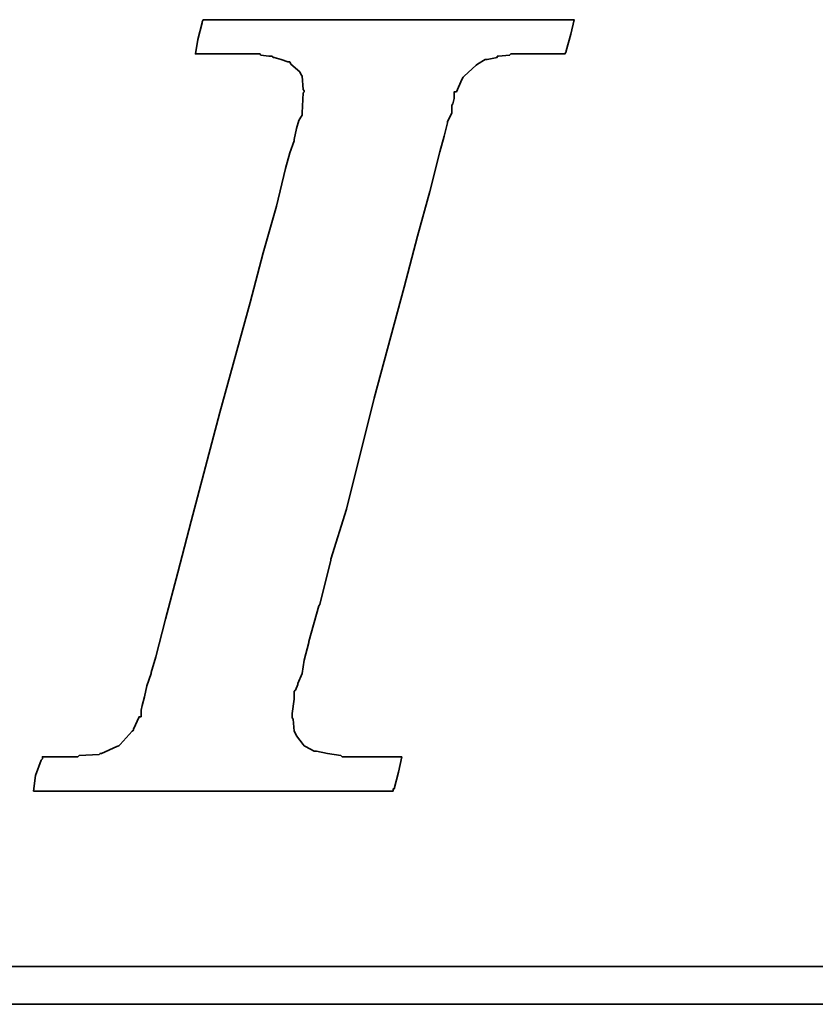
# Model space of a CAD drawing. Header units: inches. Extents: x 23 to 185, y 43 to 143.
# Tile 32 of 49: x 153.24 to 154.7, y 91.33 to 93.14. Entities that reach past the tile are written whole.
import ezdxf

# ---------------------------------------------------------------- set-up
doc = ezdxf.new("R2010")
doc.units = ezdxf.units.IN
doc.header["$LTSCALE"] = 0.1
doc.layers.add('DIM', color=4, linetype='Continuous')
doc.layers.add('layer 1', color=7, linetype='Continuous')

# ---------------------------------------------------------------- blocks, each defined once
blk = doc.blocks.new('TBI MOTION logo(完整正式版)')
at = {"layer": 'layer 1', "color": 22, "lineweight": 35}
for points, knots in [([(-40.59125, -7.94375), (-40.59125, -7.94375), (-40.97375, -7.94375), (-40.97375, -7.94375), (-40.97375, -7.94375), (-40.97375, -7.94375), (-41.38125, -7.94375), (-41.38125, -7.94375), (-41.38125, -7.94375), (-41.38125, -7.94375), (-41.54875, -7.94375), (-41.54875, -7.94375), (-41.54875, -7.94375), (-41.54875, -7.94375), (-41.59875, -7.94375), (-41.59875, -7.94375), (-41.59875, -7.94375), (-41.59875, -7.94375), (-41.88375, -7.94375), (-41.88375, -7.94375), (-41.88375, -7.94375), (-41.88375, -7.94375), (-41.90875, -7.91875), (-41.90875, -7.91875), (-41.90875, -7.91875), (-41.90875, -7.91875), (-42.19875, -7.87125), (-42.19875, -7.87125), (-42.19875, -7.87125), (-42.19875, -7.87125), (-42.43875, -7.82375), (-42.43875, -7.82375), (-42.43875, -7.82375), (-42.43875, -7.82375), (-42.45875, -7.82375), (-42.45875, -7.82375), (-42.45875, -7.82375), (-42.45875, -7.82375), (-42.48625, -7.82375), (-42.48625, -7.82375), (-42.48625, -7.82375), (-42.48625, -7.82375), (-42.67625, -7.72375), (-42.67625, -7.72375), (-42.67625, -7.72375), (-42.67625, -7.72375), (-42.70125, -7.70375), (-42.70125, -7.70375), (-42.70125, -7.70375), (-42.70125, -7.70375), (-42.72375, -7.67875), (-42.72375, -7.67875), (-42.72375, -7.67875), (-42.72375, -7.67875), (-42.86875, -7.48875), (-42.86875, -7.48875), (-42.86875, -7.48875), (-42.86875, -7.48875), (-42.89375, -7.43875), (-42.89375, -7.43875), (-42.89375, -7.43875), (-42.89375, -7.43875), (-42.91875, -7.38875), (-42.91875, -7.38875), (-42.91875, -7.38875), (-42.91875, -7.38875), (-42.93875, -7.12875), (-42.93875, -7.12875), (-42.93875, -7.12875), (-42.93875, -7.12875), (-42.96375, -7.10375), (-42.96375, -7.10375), (-42.96375, -7.10375), (-42.96375, -7.10375), (-42.96375, -7.05375), (-42.96375, -7.05375), (-42.96375, -7.05375), (-42.96375, -7.05375), (-42.96375, -7.00875), (-42.96375, -7.00875), (-42.96375, -7.00875), (-42.96375, -7.00875), (-42.91875, -6.69625), (-42.91875, -6.69625), (-42.91875, -6.69625), (-42.91875, -6.69625), (-42.91875, -6.62375), (-42.91875, -6.62375), (-42.91875, -6.62375), (-42.91875, -6.62375), (-42.91875, -6.59625), (-42.91875, -6.59625), (-42.91875, -6.59625), (-42.91875, -6.59625), (-42.91875, -6.57375), (-42.91875, -6.57375), (-42.91875, -6.57375), (-42.91875, -6.57375), (-42.91875, -6.52875), (-42.91875, -6.52875), (-42.91875, -6.52875), (-42.91875, -6.52875), (-42.89375, -6.50375), (-42.89375, -6.50375), (-42.89375, -6.50375), (-42.89375, -6.50375), (-42.84375, -6.38375), (-42.84375, -6.38375), (-42.84375, -6.38375), (-42.84375, -6.38375), (-42.84375, -6.35875), (-42.84375, -6.35875), (-42.84375, -6.35875), (-42.84375, -6.35875), (-42.74625, -6.14375), (-42.74625, -6.14375), (-42.74625, -6.14375), (-42.74625, -6.14375), (-42.70125, -5.85375), (-42.70125, -5.85375), (-42.70125, -5.85375), (-42.70125, -5.85375), (-42.60375, -5.47125), (-42.60375, -5.47125), (-42.60375, -5.47125), (-42.60375, -5.47125), (-42.60375, -5.44875), (-42.60375, -5.44875), (-42.60375, -5.44875), (-42.60375, -5.44875), (-42.38875, -4.67875), (-42.38875, -4.67875), (-42.38875, -4.67875), (-42.38875, -4.67875), (-42.36375, -4.65375), (-42.36375, -4.65375), (-42.36375, -4.65375), (-42.36375, -4.65375), (-42.12375, -3.69625), (-42.12375, -3.69625), (-42.12375, -3.69625), (-42.12375, -3.69625), (-42.12375, -3.67374), (-42.12375, -3.67374), (-42.12375, -3.67374), (-42.12375, -3.67374), (-41.78875, -2.59374), (-41.78875, -2.59374), (-41.78875, -2.59374), (-41.78875, -2.59374), (-41.18875, -0.19375), (-41.18875, -0.19375), (-41.18875, -0.19375), (-41.18875, -0.19375), (-40.54375, 2.20624), (-40.54375, 2.20624), (-40.54375, 2.20624), (-40.54375, 2.20624), (-40.25375, 3.30875), (-40.25375, 3.30875), (-40.25375, 3.30875), (-40.25375, 3.30875), (-39.98875, 4.27125), (-39.98875, 4.27125), (-39.98875, 4.27125), (-39.98875, 4.27125), (-39.77375, 5.13125), (-39.77375, 5.13125), (-39.77375, 5.13125), (-39.77375, 5.13125), (-39.67875, 5.47125), (-39.67875, 5.47125), (-39.67875, 5.47125), (-39.67875, 5.47125), (-39.60375, 5.75625), (-39.60375, 5.75625), (-39.60375, 5.75625), (-39.60375, 5.75625), (-39.60375, 5.78125), (-39.60375, 5.78125), (-39.60375, 5.78125), (-39.60375, 5.78125), (-39.50875, 5.97125), (-39.50875, 5.97125), (-39.50875, 5.97125), (-39.50875, 5.97125), (-39.50875, 6.13875), (-39.50875, 6.13875), (-39.50875, 6.13875), (-39.50875, 6.13875), (-39.48625, 6.16625), (-39.48625, 6.16625), (-39.48625, 6.16625), (-39.48625, 6.16625), (-39.46125, 6.28625), (-39.46125, 6.28625), (-39.46125, 6.28625), (-39.46125, 6.28625), (-39.46125, 6.42625), (-39.46125, 6.42625), (-39.46125, 6.42625), (-39.46125, 6.42625), (-39.41375, 6.42625), (-39.41375, 6.42625), (-39.41375, 6.42625), (-39.41375, 6.42625), (-39.29375, 6.69125), (-39.29375, 6.69125), (-39.29375, 6.69125), (-39.29375, 6.69125), (-39.26875, 6.74125), (-39.26875, 6.74125), (-39.26875, 6.74125), (-39.26875, 6.74125), (-39.24375, 6.76625), (-39.24375, 6.76625), (-39.24375, 6.76625), (-39.24375, 6.76625), (-38.98375, 7.00624), (-38.98375, 7.00624), (-38.98375, 7.00624), (-38.98375, 7.00624), (-38.95625, 7.02624), (-38.95625, 7.02624), (-38.95625, 7.02624), (-38.95625, 7.02624), (-38.78875, 7.12624), (-38.78875, 7.12624), (-38.78875, 7.12624), (-38.78875, 7.12624), (-38.76375, 7.12624), (-38.76375, 7.12624), (-38.76375, 7.12624), (-38.76375, 7.12624), (-38.74375, 7.12624), (-38.74375, 7.12624), (-38.74375, 7.12624), (-38.74375, 7.12624), (-38.52875, 7.17125), (-38.52875, 7.17125), (-38.52875, 7.17125), (-38.52875, 7.17125), (-38.52875, 7.19624), (-38.52875, 7.19624), (-38.52875, 7.19624), (-38.52875, 7.19624), (-38.50375, 7.19624), (-38.50375, 7.19624), (-38.50375, 7.19624), (-38.50375, 7.19624), (-38.26125, 7.21875), (-38.26125, 7.21875), (-38.26125, 7.21875), (-38.26125, 7.21875), (-38.23875, 7.24624), (-38.23875, 7.24624), (-38.23875, 7.24624), (-38.23875, 7.24624), (-38.21625, 7.24624), (-38.21625, 7.24624), (-38.21625, 7.24624), (-38.21625, 7.24624), (-38.18875, 7.24624), (-38.18875, 7.24624), (-38.18875, 7.24624), (-38.18875, 7.24624), (-37.90375, 7.24624), (-37.90375, 7.24624), (-37.90375, 7.24624), (-37.90375, 7.24624), (-37.85375, 7.24624), (-37.85375, 7.24624), (-37.85375, 7.24624), (-37.85375, 7.24624), (-37.75875, 7.24624), (-37.75875, 7.24624), (-37.75875, 7.24624), (-37.75875, 7.24624), (-37.42375, 7.24624), (-37.42375, 7.24624), (-37.42375, 7.24624), (-37.42375, 7.24624), (-37.08875, 7.24624), (-37.08875, 7.24624), (-37.08875, 7.24624), (-37.08875, 7.24624), (-37.06375, 7.24624), (-37.06375, 7.24624), (-37.06375, 7.24624), (-37.06375, 7.24624), (-37.06375, 7.26624), (-37.06375, 7.26624), (-37.06375, 7.26624), (-37.06375, 7.26624), (-37.03875, 7.29125), (-37.03875, 7.29125), (-37.03875, 7.29125), (-37.03875, 7.29125), (-37.03875, 7.31625), (-37.03875, 7.31625), (-37.03875, 7.31625), (-37.03875, 7.31625), (-36.94125, 7.67625), (-36.94125, 7.67625), (-36.94125, 7.67625), (-36.94125, 7.67625), (-36.86875, 7.98625), (-36.86875, 7.98625), (-36.86875, 7.98625), (-36.86875, 7.98625), (-36.98875, 7.98625), (-36.98875, 7.98625), (-36.98875, 7.98625), (-36.98875, 7.98625), (-37.42375, 7.98625), (-37.42375, 7.98625), (-37.42375, 7.98625), (-37.42375, 7.98625), (-37.94875, 7.98625), (-37.94875, 7.98625), (-37.94875, 7.98625), (-37.94875, 7.98625), (-38.57375, 7.98625), (-38.57375, 7.98625), (-38.57375, 7.98625), (-38.57375, 7.98625), (-39.29375, 7.98625), (-39.29375, 7.98625), (-39.29375, 7.98625), (-39.29375, 7.98625), (-40.82875, 7.98625), (-40.82875, 7.98625), (-40.82875, 7.98625), (-40.82875, 7.98625), (-42.36375, 7.98625), (-42.36375, 7.98625), (-42.36375, 7.98625), (-42.36375, 7.98625), (-43.08375, 7.98625), (-43.08375, 7.98625), (-43.08375, 7.98625), (-43.08375, 7.98625), (-43.70875, 7.98625), (-43.70875, 7.98625), (-43.70875, 7.98625), (-43.70875, 7.98625), (-44.23375, 7.98625), (-44.23375, 7.98625), (-44.23375, 7.98625), (-44.23375, 7.98625), (-44.66875, 7.98625), (-44.66875, 7.98625), (-44.66875, 7.98625), (-44.66875, 7.98625), (-44.88375, 7.98625), (-44.88375, 7.98625), (-44.88375, 7.98625), (-44.88375, 7.98625), (-44.90875, 7.94125), (-44.90875, 7.94125), (-44.90875, 7.94125), (-44.90875, 7.94125), (-44.90875, 7.91625), (-44.90875, 7.91625), (-44.90875, 7.91625), (-44.90875, 7.91625), (-45.00375, 7.55625), (-45.00375, 7.55625), (-45.00375, 7.55625), (-45.00375, 7.55625), (-45.05375, 7.24624), (-45.05375, 7.24624), (-45.05375, 7.24624), (-45.05375, 7.24624), (-44.61875, 7.24624), (-44.61875, 7.24624), (-44.61875, 7.24624), (-44.61875, 7.24624), (-44.11375, 7.24624), (-44.11375, 7.24624), (-44.11375, 7.24624), (-44.11375, 7.24624), (-43.99375, 7.24624), (-43.99375, 7.24624), (-43.99375, 7.24624), (-43.99375, 7.24624), (-43.94625, 7.24624), (-43.94625, 7.24624), (-43.94625, 7.24624), (-43.94625, 7.24624), (-43.92374, 7.24624), (-43.92374, 7.24624), (-43.92374, 7.24624), (-43.92374, 7.24624), (-43.65875, 7.24624), (-43.65875, 7.24624), (-43.65875, 7.24624), (-43.65875, 7.24624), (-43.63875, 7.21875), (-43.63875, 7.21875), (-43.63875, 7.21875), (-43.63875, 7.21875), (-43.46875, 7.19624), (-43.46875, 7.19624), (-43.46875, 7.19624), (-43.46875, 7.19624), (-43.39875, 7.19624), (-43.39875, 7.19624), (-43.39875, 7.19624), (-43.39875, 7.19624), (-43.37125, 7.17125), (-43.37125, 7.17125), (-43.37125, 7.17125), (-43.37125, 7.17125), (-43.34875, 7.17125), (-43.34875, 7.17125), (-43.34875, 7.17125), (-43.34875, 7.17125), (-43.20375, 7.12624), (-43.20375, 7.12624), (-43.20375, 7.12624), (-43.20375, 7.12624), (-43.05875, 7.07624), (-43.05875, 7.07624), (-43.05875, 7.07624), (-43.05875, 7.07624), (-43.01375, 7.07624), (-43.01375, 7.07624), (-43.01375, 7.07624), (-43.01375, 7.07624), (-42.98875, 7.02624), (-42.98875, 7.02624), (-42.98875, 7.02624), (-42.98875, 7.02624), (-42.79875, 6.86125), (-42.79875, 6.86125), (-42.79875, 6.86125), (-42.79875, 6.86125), (-42.77375, 6.81125), (-42.77375, 6.81125), (-42.77375, 6.81125), (-42.77375, 6.81125), (-42.74625, 6.76625), (-42.74625, 6.76625), (-42.74625, 6.76625), (-42.74625, 6.76625), (-42.72375, 6.47625), (-42.72375, 6.47625), (-42.72375, 6.47625), (-42.72375, 6.47625), (-42.70125, 6.45124), (-42.70125, 6.45124), (-42.70125, 6.45124), (-42.70125, 6.45124), (-42.70125, 6.42625), (-42.70125, 6.42625), (-42.70125, 6.42625), (-42.70125, 6.42625), (-42.72375, 6.40625), (-42.72375, 6.40625), (-42.72375, 6.40625), (-42.72375, 6.40625), (-42.74625, 5.97125), (-42.74625, 5.97125), (-42.74625, 5.97125), (-42.74625, 5.97125), (-42.74625, 5.94625), (-42.74625, 5.94625), (-42.74625, 5.94625), (-42.74625, 5.94625), (-42.74625, 5.92625), (-42.74625, 5.92625), (-42.74625, 5.92625), (-42.74625, 5.92625), (-42.77375, 5.87625), (-42.77375, 5.87625), (-42.77375, 5.87625), (-42.77375, 5.87625), (-42.81875, 5.80625), (-42.81875, 5.80625), (-42.81875, 5.80625), (-42.81875, 5.80625), (-42.86875, 5.63625), (-42.86875, 5.63625), (-42.86875, 5.63625), (-42.86875, 5.63625), (-42.91875, 5.39625), (-42.91875, 5.39625), (-42.91875, 5.39625), (-42.91875, 5.39625), (-42.91875, 5.37124), (-42.91875, 5.37124), (-42.91875, 5.37124), (-42.91875, 5.37124), (-43.01375, 5.10874), (-43.01375, 5.10874), (-43.01375, 5.10874), (-43.01375, 5.10874), (-43.10875, 4.77124), (-43.10875, 4.77124), (-43.10875, 4.77124), (-43.10875, 4.77124), (-43.29875, 3.95625), (-43.29875, 3.95625), (-43.29875, 3.95625), (-43.29875, 3.95625), (-43.58875, 2.95125), (-43.58875, 2.95125), (-43.58875, 2.95125), (-43.58875, 2.95125), (-43.87375, 1.87125), (-43.87375, 1.87125), (-43.87375, 1.87125), (-43.87375, 1.87125), (-44.52625, -0.50374), (-44.52625, -0.50374), (-44.52625, -0.50374), (-44.52625, -0.50374), (-45.14875, -2.85375), (-45.14875, -2.85375), (-45.14875, -2.85375), (-45.14875, -2.85375), (-45.43375, -3.95875), (-45.43375, -3.95875), (-45.43375, -3.95875), (-45.43375, -3.95875), (-45.69875, -4.96875), (-45.69875, -4.96875), (-45.69875, -4.96875), (-45.69875, -4.96875), (-45.91375, -5.78375), (-45.91375, -5.78375), (-45.91375, -5.78375), (-45.91375, -5.78375), (-46.01375, -6.11875), (-46.01375, -6.11875), (-46.01375, -6.11875), (-46.01375, -6.11875), (-46.01375, -6.14375), (-46.01375, -6.14375), (-46.01375, -6.14375), (-46.01375, -6.14375), (-46.10875, -6.40875), (-46.10875, -6.40875), (-46.10875, -6.40875), (-46.10875, -6.40875), (-46.15375, -6.64875), (-46.15375, -6.64875), (-46.15375, -6.64875), (-46.15375, -6.64875), (-46.20375, -6.83875), (-46.20375, -6.83875), (-46.20375, -6.83875), (-46.20375, -6.83875), (-46.22875, -6.93375), (-46.22875, -6.93375), (-46.22875, -6.93375), (-46.22875, -6.93375), (-46.22875, -7.07875), (-46.22875, -7.07875), (-46.22875, -7.07875), (-46.22875, -7.07875), (-46.27375, -7.07875), (-46.27375, -7.07875), (-46.27375, -7.07875), (-46.27375, -7.07875), (-46.39375, -7.34375), (-46.39375, -7.34375), (-46.39375, -7.34375), (-46.39375, -7.34375), (-46.39375, -7.36875), (-46.39375, -7.36875), (-46.39375, -7.36875), (-46.39375, -7.36875), (-46.42125, -7.38875), (-46.42125, -7.38875), (-46.42125, -7.38875), (-46.42125, -7.38875), (-46.68375, -7.67875), (-46.68375, -7.67875), (-46.68375, -7.67875), (-46.68375, -7.67875), (-46.70875, -7.70375), (-46.70875, -7.70375), (-46.70875, -7.70375), (-46.70875, -7.70375), (-46.75375, -7.72375), (-46.75375, -7.72375), (-46.75375, -7.72375), (-46.75375, -7.72375), (-47.08875, -7.87125), (-47.08875, -7.87125), (-47.08875, -7.87125), (-47.08875, -7.87125), (-47.11625, -7.87125), (-47.11625, -7.87125), (-47.11625, -7.87125), (-47.11625, -7.87125), (-47.13875, -7.89375), (-47.13875, -7.89375), (-47.13875, -7.89375), (-47.13875, -7.89375), (-47.56875, -7.91875), (-47.56875, -7.91875), (-47.56875, -7.91875), (-47.56875, -7.91875), (-47.59625, -7.94375), (-47.59625, -7.94375), (-47.59625, -7.94375), (-47.59625, -7.94375), (-47.64375, -7.94375), (-47.64375, -7.94375), (-47.64375, -7.94375), (-47.64375, -7.94375), (-47.73625, -7.94375), (-47.73625, -7.94375), (-47.73625, -7.94375), (-47.73625, -7.94375), (-48.07375, -7.94375), (-48.07375, -7.94375), (-48.07375, -7.94375), (-48.07375, -7.94375), (-48.36125, -7.94375), (-48.36125, -7.94375), (-48.36125, -7.94375), (-48.36125, -7.94375), (-48.36125, -7.96625), (-48.36125, -7.96625), (-48.36125, -7.96625), (-48.36125, -7.96625), (-48.36125, -7.99125), (-48.36125, -7.99125), (-48.36125, -7.99125), (-48.36125, -7.99125), (-48.38875, -8.01375), (-48.38875, -8.01375), (-48.38875, -8.01375), (-48.38875, -8.01375), (-48.50875, -8.34875), (-48.50875, -8.34875), (-48.50875, -8.34875), (-48.50875, -8.34875), (-48.55375, -8.68625), (-48.55375, -8.68625), (-48.55375, -8.68625), (-48.55375, -8.68625), (-48.45875, -8.68625), (-48.45875, -8.68625), (-48.45875, -8.68625), (-48.45875, -8.68625), (-48.07375, -8.68625), (-48.07375, -8.68625), (-48.07375, -8.68625), (-48.07375, -8.68625), (-47.52375, -8.68625), (-47.52375, -8.68625), (-47.52375, -8.68625), (-47.52375, -8.68625), (-46.92375, -8.68625), (-46.92375, -8.68625), (-46.92375, -8.68625), (-46.92375, -8.68625), (-46.25375, -8.68625), (-46.25375, -8.68625), (-46.25375, -8.68625), (-46.25375, -8.68625), (-46.20375, -8.68625), (-46.20375, -8.68625), (-46.20375, -8.68625), (-46.20375, -8.68625), (-44.71375, -8.68625), (-44.71375, -8.68625), (-44.71375, -8.68625), (-44.71375, -8.68625), (-43.22875, -8.68625), (-43.22875, -8.68625), (-43.22875, -8.68625), (-43.22875, -8.68625), (-42.55875, -8.68625), (-42.55875, -8.68625), (-42.55875, -8.68625), (-42.55875, -8.68625), (-42.50875, -8.68625), (-42.50875, -8.68625), (-42.50875, -8.68625), (-42.50875, -8.68625), (-41.93375, -8.68625), (-41.93375, -8.68625), (-41.93375, -8.68625), (-41.93375, -8.68625), (-41.38125, -8.68625), (-41.38125, -8.68625), (-41.38125, -8.68625), (-41.38125, -8.68625), (-40.97375, -8.68625), (-40.97375, -8.68625), (-40.97375, -8.68625), (-40.97375, -8.68625), (-40.78125, -8.68625), (-40.78125, -8.68625), (-40.78125, -8.68625), (-40.78125, -8.68625), (-40.78125, -8.63875), (-40.78125, -8.63875), (-40.78125, -8.63875), (-40.78125, -8.63875), (-40.75875, -8.63875), (-40.75875, -8.63875), (-40.75875, -8.63875), (-40.75875, -8.63875), (-40.66375, -8.27875), (-40.66375, -8.27875), (-40.66375, -8.27875), (-40.66375, -8.27875), (-40.59125, -7.94375), (-40.59125, -7.94375)], [0, 0, 0, 0, 0.00558659, 0.00558659, 0.00558659, 0.00558659, 0.01117318, 0.01117318, 0.01117318, 0.01117318, 0.01675978, 0.01675978, 0.01675978, 0.01675978, 0.02234637, 0.02234637, 0.02234637, 0.02234637, 0.02793296, 0.02793296, 0.02793296, 0.02793296, 0.03351955, 0.03351955, 0.03351955, 0.03351955, 0.03910615, 0.03910615, 0.03910615, 0.03910615, 0.04469274, 0.04469274, 0.04469274, 0.04469274, 0.05027933, 0.05027933, 0.05027933, 0.05027933, 0.05586592, 0.05586592, 0.05586592, 0.05586592, 0.06145251, 0.06145251, 0.06145251, 0.06145251, 0.06703911, 0.06703911, 0.06703911, 0.06703911, 0.0726257, 0.0726257, 0.0726257, 0.0726257, 0.07821229, 0.07821229, 0.07821229, 0.07821229, 0.08379888, 0.08379888, 0.08379888, 0.08379888, 0.08938547, 0.08938547, 0.08938547, 0.08938547, 0.09497207, 0.09497207, 0.09497207, 0.09497207, 0.10055866, 0.10055866, 0.10055866, 0.10055866, 0.10614525, 0.10614525, 0.10614525, 0.10614525, 0.11173184, 0.11173184, 0.11173184, 0.11173184, 0.11731844, 0.11731844, 0.11731844, 0.11731844, 0.12290503, 0.12290503, 0.12290503, 0.12290503, 0.12849162, 0.12849162, 0.12849162, 0.12849162, 0.13407821, 0.13407821, 0.13407821, 0.13407821, 0.1396648, 0.1396648, 0.1396648, 0.1396648, 0.1452514, 0.1452514, 0.1452514, 0.1452514, 0.15083799, 0.15083799, 0.15083799, 0.15083799, 0.15642458, 0.15642458, 0.15642458, 0.15642458, 0.16201117, 0.16201117, 0.16201117, 0.16201117, 0.16759777, 0.16759777, 0.16759777, 0.16759777, 0.17318436, 0.17318436, 0.17318436, 0.17318436, 0.17877095, 0.17877095, 0.17877095, 0.17877095, 0.18435754, 0.18435754, 0.18435754, 0.18435754, 0.18994413, 0.18994413, 0.18994413, 0.18994413, 0.19553073, 0.19553073, 0.19553073, 0.19553073, 0.20111732, 0.20111732, 0.20111732, 0.20111732, 0.20670391, 0.20670391, 0.20670391, 0.20670391, 0.2122905, 0.2122905, 0.2122905, 0.2122905, 0.21787709, 0.21787709, 0.21787709, 0.21787709, 0.22346369, 0.22346369, 0.22346369, 0.22346369, 0.22905028, 0.22905028, 0.22905028, 0.22905028, 0.23463687, 0.23463687, 0.23463687, 0.23463687, 0.24022346, 0.24022346, 0.24022346, 0.24022346, 0.24581006, 0.24581006, 0.24581006, 0.24581006, 0.25139665, 0.25139665, 0.25139665, 0.25139665, 0.25698324, 0.25698324, 0.25698324, 0.25698324, 0.26256983, 0.26256983, 0.26256983, 0.26256983, 0.26815642, 0.26815642, 0.26815642, 0.26815642, 0.27374302, 0.27374302, 0.27374302, 0.27374302, 0.27932961, 0.27932961, 0.27932961, 0.27932961, 0.2849162, 0.2849162, 0.2849162, 0.2849162, 0.29050279, 0.29050279, 0.29050279, 0.29050279, 0.29608939, 0.29608939, 0.29608939, 0.29608939, 0.30167598, 0.30167598, 0.30167598, 0.30167598, 0.30726257, 0.30726257, 0.30726257, 0.30726257, 0.31284916, 0.31284916, 0.31284916, 0.31284916, 0.31843575, 0.31843575, 0.31843575, 0.31843575, 0.32402235, 0.32402235, 0.32402235, 0.32402235, 0.32960894, 0.32960894, 0.32960894, 0.32960894, 0.33519553, 0.33519553, 0.33519553, 0.33519553, 0.34078212, 0.34078212, 0.34078212, 0.34078212, 0.34636872, 0.34636872, 0.34636872, 0.34636872, 0.35195531, 0.35195531, 0.35195531, 0.35195531, 0.3575419, 0.3575419, 0.3575419, 0.3575419, 0.36312849, 0.36312849, 0.36312849, 0.36312849, 0.36871508, 0.36871508, 0.36871508, 0.36871508, 0.37430168, 0.37430168, 0.37430168, 0.37430168, 0.37988827, 0.37988827, 0.37988827, 0.37988827, 0.38547486, 0.38547486, 0.38547486, 0.38547486, 0.39106145, 0.39106145, 0.39106145, 0.39106145, 0.39664804, 0.39664804, 0.39664804, 0.39664804, 0.40223464, 0.40223464, 0.40223464, 0.40223464, 0.40782123, 0.40782123, 0.40782123, 0.40782123, 0.41340782, 0.41340782, 0.41340782, 0.41340782, 0.41899441, 0.41899441, 0.41899441, 0.41899441, 0.42458101, 0.42458101, 0.42458101, 0.42458101, 0.4301676, 0.4301676, 0.4301676, 0.4301676, 0.43575419, 0.43575419, 0.43575419, 0.43575419, 0.44134078, 0.44134078, 0.44134078, 0.44134078, 0.44692737, 0.44692737, 0.44692737, 0.44692737, 0.45251397, 0.45251397, 0.45251397, 0.45251397, 0.45810056, 0.45810056, 0.45810056, 0.45810056, 0.46368715, 0.46368715, 0.46368715, 0.46368715, 0.46927374, 0.46927374, 0.46927374, 0.46927374, 0.47486034, 0.47486034, 0.47486034, 0.47486034, 0.48044693, 0.48044693, 0.48044693, 0.48044693, 0.48603352, 0.48603352, 0.48603352, 0.48603352, 0.49162011, 0.49162011, 0.49162011, 0.49162011, 0.4972067, 0.4972067, 0.4972067, 0.4972067, 0.5027933, 0.5027933, 0.5027933, 0.5027933, 0.50837989, 0.50837989, 0.50837989, 0.50837989, 0.51396648, 0.51396648, 0.51396648, 0.51396648, 0.51955307, 0.51955307, 0.51955307, 0.51955307, 0.52513966, 0.52513966, 0.52513966, 0.52513966, 0.53072626, 0.53072626, 0.53072626, 0.53072626, 0.53631285, 0.53631285, 0.53631285, 0.53631285, 0.54189944, 0.54189944, 0.54189944, 0.54189944, 0.54748603, 0.54748603, 0.54748603, 0.54748603, 0.55307263, 0.55307263, 0.55307263, 0.55307263, 0.55865922, 0.55865922, 0.55865922, 0.55865922, 0.56424581, 0.56424581, 0.56424581, 0.56424581, 0.5698324, 0.5698324, 0.5698324, 0.5698324, 0.57541899, 0.57541899, 0.57541899, 0.57541899, 0.58100559, 0.58100559, 0.58100559, 0.58100559, 0.58659218, 0.58659218, 0.58659218, 0.58659218, 0.59217877, 0.59217877, 0.59217877, 0.59217877, 0.59776536, 0.59776536, 0.59776536, 0.59776536, 0.60335196, 0.60335196, 0.60335196, 0.60335196, 0.60893855, 0.60893855, 0.60893855, 0.60893855, 0.61452514, 0.61452514, 0.61452514, 0.61452514, 0.62011173, 0.62011173, 0.62011173, 0.62011173, 0.62569832, 0.62569832, 0.62569832, 0.62569832, 0.63128492, 0.63128492, 0.63128492, 0.63128492, 0.63687151, 0.63687151, 0.63687151, 0.63687151, 0.6424581, 0.6424581, 0.6424581, 0.6424581, 0.64804469, 0.64804469, 0.64804469, 0.64804469, 0.65363128, 0.65363128, 0.65363128, 0.65363128, 0.65921788, 0.65921788, 0.65921788, 0.65921788, 0.66480447, 0.66480447, 0.66480447, 0.66480447, 0.67039106, 0.67039106, 0.67039106, 0.67039106, 0.67597765, 0.67597765, 0.67597765, 0.67597765, 0.68156425, 0.68156425, 0.68156425, 0.68156425, 0.68715084, 0.68715084, 0.68715084, 0.68715084, 0.69273743, 0.69273743, 0.69273743, 0.69273743, 0.69832402, 0.69832402, 0.69832402, 0.69832402, 0.70391061, 0.70391061, 0.70391061, 0.70391061, 0.70949721, 0.70949721, 0.70949721, 0.70949721, 0.7150838, 0.7150838, 0.7150838, 0.7150838, 0.72067039, 0.72067039, 0.72067039, 0.72067039, 0.72625698, 0.72625698, 0.72625698, 0.72625698, 0.73184358, 0.73184358, 0.73184358, 0.73184358, 0.73743017, 0.73743017, 0.73743017, 0.73743017, 0.74301676, 0.74301676, 0.74301676, 0.74301676, 0.74860335, 0.74860335, 0.74860335, 0.74860335, 0.75418994, 0.75418994, 0.75418994, 0.75418994, 0.75977654, 0.75977654, 0.75977654, 0.75977654, 0.76536313, 0.76536313, 0.76536313, 0.76536313, 0.77094972, 0.77094972, 0.77094972, 0.77094972, 0.77653631, 0.77653631, 0.77653631, 0.77653631, 0.78212291, 0.78212291, 0.78212291, 0.78212291, 0.7877095, 0.7877095, 0.7877095, 0.7877095, 0.79329609, 0.79329609, 0.79329609, 0.79329609, 0.79888268, 0.79888268, 0.79888268, 0.79888268, 0.80446927, 0.80446927, 0.80446927, 0.80446927, 0.81005587, 0.81005587, 0.81005587, 0.81005587, 0.81564246, 0.81564246, 0.81564246, 0.81564246, 0.82122905, 0.82122905, 0.82122905, 0.82122905, 0.82681564, 0.82681564, 0.82681564, 0.82681564, 0.83240223, 0.83240223, 0.83240223, 0.83240223, 0.83798883, 0.83798883, 0.83798883, 0.83798883, 0.84357542, 0.84357542, 0.84357542, 0.84357542, 0.84916201, 0.84916201, 0.84916201, 0.84916201, 0.8547486, 0.8547486, 0.8547486, 0.8547486, 0.8603352, 0.8603352, 0.8603352, 0.8603352, 0.86592179, 0.86592179, 0.86592179, 0.86592179, 0.87150838, 0.87150838, 0.87150838, 0.87150838, 0.87709497, 0.87709497, 0.87709497, 0.87709497, 0.88268156, 0.88268156, 0.88268156, 0.88268156, 0.88826816, 0.88826816, 0.88826816, 0.88826816, 0.89385475, 0.89385475, 0.89385475, 0.89385475, 0.89944134, 0.89944134, 0.89944134, 0.89944134, 0.90502793, 0.90502793, 0.90502793, 0.90502793, 0.91061453, 0.91061453, 0.91061453, 0.91061453, 0.91620112, 0.91620112, 0.91620112, 0.91620112, 0.92178771, 0.92178771, 0.92178771, 0.92178771, 0.9273743, 0.9273743, 0.9273743, 0.9273743, 0.93296089, 0.93296089, 0.93296089, 0.93296089, 0.93854749, 0.93854749, 0.93854749, 0.93854749, 0.94413408, 0.94413408, 0.94413408, 0.94413408, 0.94972067, 0.94972067, 0.94972067, 0.94972067, 0.95530726, 0.95530726, 0.95530726, 0.95530726, 0.96089385, 0.96089385, 0.96089385, 0.96089385, 0.96648045, 0.96648045, 0.96648045, 0.96648045, 0.97206704, 0.97206704, 0.97206704, 0.97206704, 0.97765363, 0.97765363, 0.97765363, 0.97765363, 0.98324022, 0.98324022, 0.98324022, 0.98324022, 0.98882682, 0.98882682, 0.98882682, 0.98882682, 0.99441341, 0.99441341, 0.99441341, 0.99441341, 1, 1, 1, 1]), ([(75.90875, -9.47875), (75.90875, -9.47875), (75.90875, -12.28625), (75.90875, -12.28625), (75.90875, -12.28625), (75.90875, -12.28625), (75.90875, -12.47875), (75.90875, -12.47875), (75.90875, -12.47875), (75.90875, -12.47875), (75.71625, -12.47875), (75.71625, -12.47875), (75.71625, -12.47875), (75.71625, -12.47875), (-88.32875, -12.47875), (-88.32875, -12.47875), (-88.32875, -12.47875), (-88.32875, -12.47875), (-88.32875, -13.29375), (-88.32875, -13.29375), (-88.32875, -13.29375), (-88.32875, -13.29375), (82.89125, -13.29375), (82.89125, -13.29375), (82.89125, -13.29375), (82.89125, -13.29375), (75.90875, -9.47875), (75.90875, -9.47875)], [0, 0, 0, 0, 0.14285714, 0.14285714, 0.14285714, 0.14285714, 0.28571429, 0.28571429, 0.28571429, 0.28571429, 0.42857143, 0.42857143, 0.42857143, 0.42857143, 0.57142857, 0.57142857, 0.57142857, 0.57142857, 0.71428571, 0.71428571, 0.71428571, 0.71428571, 0.85714286, 0.85714286, 0.85714286, 0.85714286, 1, 1, 1, 1])]:
    blk.add_open_spline(points, degree=3, knots=knots, dxfattribs=at)

msp = doc.modelspace()

# ---------------------------------------------------------------- block references
at = {"layer": 'DIM', "color": 7, "xscale": 0.0851363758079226, "yscale": 0.0851363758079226, "zscale": 0.0851363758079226}
msp.add_blockref('TBI MOTION logo(完整正式版)', (157.3956, 92.4611), dxfattribs=at)

doc.saveas('drawing.dxf')
